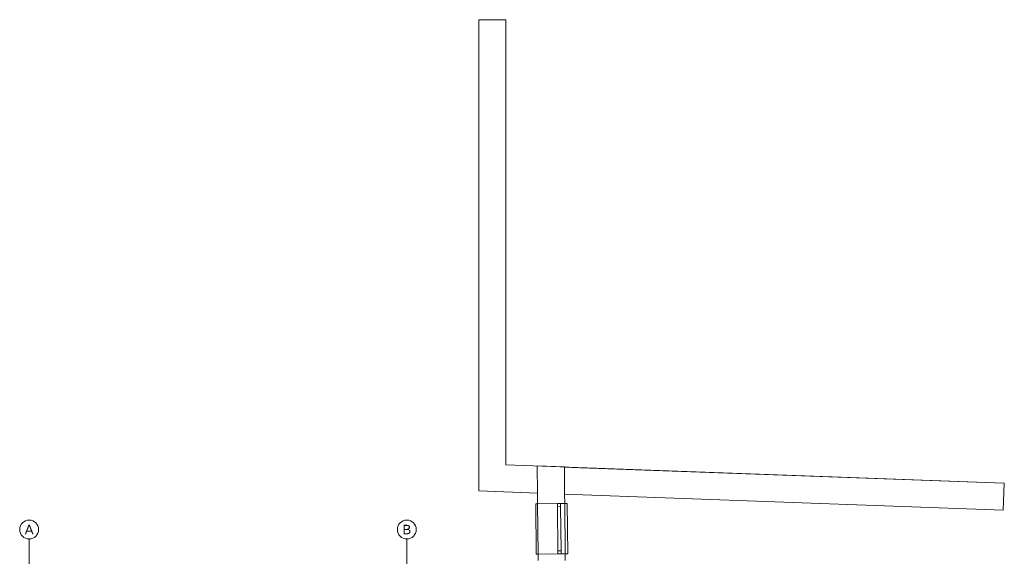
# Model space of a CAD drawing. Header units: millimetres. Extents: x -47038 to 86296, y -75637 to 48966.
# Tile 43 of 174: x -38190 to -22548, y -43803 to -35280. Entities that reach past the tile are written whole.
import ezdxf
from ezdxf.enums import TextEntityAlignment as Align

# ---------------------------------------------------------------- set-up
doc = ezdxf.new("R2010")
doc.units = ezdxf.units.MM
doc.linetypes.add('Wipeout_Contour', pattern=[1000, 0, -1000])
doc.layers.add('410-K Osie główne_Nr_pióra__1', color=7, linetype='Continuous', lineweight=20)
doc.layers.add('XREF', color=8, linetype='Continuous', lineweight=9)
for name, color, linetype, lineweight, true_color in [('410-K Osie główne_Nr_pióra__95', 7, 'Continuous', 20, 0x7c7c7c), ('420-K Ściany_Nr_pióra__95', 7, 'Continuous', 20, 0x7c7c7c), ('Nowe_420-K Ściany_Nr_pióra__95', 7, 'Continuous', 20, 0x7c7c7c), ('Nowe_Okna Archicada_Nr_pióra__95', 7, 'Continuous', 25, 0x7c7c7c), ('Rozbiórka_420-K Ściany_Nr_pióra__95', 7, 'Continuous', 20, 0x7c7c7c), ('Rozbiórka_Okna Archicada_Nr_pióra__95', 7, 'Continuous', 25, 0x7c7c7c)]:
    doc.layers.add(name, color=color, linetype=linetype, lineweight=lineweight, true_color=true_color)
doc.layers.add('420-K Ściany', color=7, linetype='Continuous')
doc.styles.add('STYL_AUTOMATYCZNY_1', font='arial.ttf')

# ---------------------------------------------------------------- blocks, each defined once
blk = doc.blocks.new('A$C67F68D5B')
at = {"layer": '410-K Osie główne_Nr_pióra__95', "color": 8, "linetype": 'Continuous', "lineweight": 5}
for p, q in [((333.5, -548.6), (333.5, -448.6)), ((933.5, -548.6), (933.5, -448.6))]:
    blk.add_line(p, q, dxfattribs=at)
for centre in [(333.5, -433.6), (933.5, -433.6)]:
    blk.add_circle(centre, 15, dxfattribs=at)
at = {"layer": '420-K Ściany_Nr_pióra__95', "color": 8, "linetype": 'Continuous', "lineweight": 5}
for p, q in [((1140.8, -332.5), (1141.2, -375.6)), ((1183.8, -334.1), (1140.8, -332.5)), ((1184.2, -377.2), (1183.8, -334.1))]:
    blk.add_line(p, q, dxfattribs=at)
at = {"layer": '420-K Ściany_Nr_pióra__95', "color": 8, "linetype": 'Continuous', "lineweight": 5, "flags": 128}
for points in [[(1047.9, 376.2), (1090.9, 376.2)], [(1047.9, 376.2), (1047.9, -329.1)], [(1090.9, -330.7), (1090.9, 376.2)]]:
    blk.add_lwpolyline(points, dxfattribs=at)
at = {"layer": '410-K Osie główne_Nr_pióra__1', "color": 8, "lineweight": 5, "style": 'STYL_AUTOMATYCZNY_1'}
for s, p in [('A', (333.5, -426.1)), ('B', (933.5, -426.1))]:
    blk.add_text(s, height=15, dxfattribs=at).set_placement(p, align=Align.TOP_CENTER)
at = {"color": 8, "linetype": 'Wipeout_Contour', "lineweight": 5, "ltscale": 12955.278431}
blk.add_wipeout([(1141.3, -392.6), (1142.1, -472.6), (1185.1, -472.2), (1184.3, -392.2)], dxfattribs=at).dxf.layer = '420-K Ściany'
at = {"layer": '420-K Ściany_Nr_pióra__95', "color": 8, "linetype": 'Continuous', "lineweight": 5, "flags": 128}
for points in [[(1141.2, -375.6), (1141.3, -392.6)], [(1184.3, -392.2), (1184.2, -377.2)], [(1142.1, -472.6), (1142.2, -482.6)], [(1185.2, -482.6), (1185.1, -472.2)]]:
    blk.add_lwpolyline(points, dxfattribs=at)
at = {"layer": 'Nowe_420-K Ściany_Nr_pióra__95', "color": 8, "linetype": 'Continuous', "lineweight": 5, "flags": 128}
for points in [[(1184.3, -392.2), (1141.3, -392.6)], [(1142.1, -472.6), (1185.1, -472.2)]]:
    blk.add_lwpolyline(points, dxfattribs=at)
at = {"layer": 'Nowe_Okna Archicada_Nr_pióra__95', "color": 8, "linetype": 'Continuous', "lineweight": 5}
for p, q in [((1141.3, -392.6), (1138.3, -392.6)), ((1138.3, -392.6), (1139.1, -472.6)), ((1141.3, -392.6), (1172.8, -392.3)), ((1141.3, -392.6), (1142.1, -472.6)), ((1172.8, -392.3), (1172.9, -397.3)), ((1172.9, -397.3), (1173.5, -467.3)), ((1177.8, -392.2), (1184.3, -392.2)), ((1178.5, -467.2), (1173.5, -467.3)), ((1173.5, -467.3), (1173.6, -472.3)), ((1178.6, -472.2), (1178.5, -467.2)), ((1139.1, -472.6), (1142.1, -472.6)), ((1142.1, -472.6), (1173.6, -472.3)), ((1173.6, -472.3), (1178.6, -472.2)), ((1173.6, -472.3), (1178.6, -472.2)), ((1178.6, -472.2), (1185.1, -472.2)), ((1189.1, -472.1), (1185.1, -472.2))]:
    blk.add_line(p, q, dxfattribs=at)
at = {"layer": 'Rozbiórka_420-K Ściany_Nr_pióra__95', "color": 8, "linetype": 'Continuous', "lineweight": 5, "flags": 128}
for points in [[(1184.3, -392.2), (1141.3, -392.6)], [(1142.1, -472.6), (1185.1, -472.2)]]:
    blk.add_lwpolyline(points, dxfattribs=at)
at = {"layer": 'Rozbiórka_Okna Archicada_Nr_pióra__95', "color": 8, "linetype": 'Continuous', "lineweight": 5}
for p, q in [((1141.3, -392.6), (1138.3, -392.6)), ((1138.3, -392.6), (1139.1, -472.6)), ((1141.3, -392.6), (1172.8, -392.3)), ((1141.3, -392.6), (1142.1, -472.6)), ((1172.8, -392.3), (1172.9, -397.3)), ((1172.9, -397.3), (1173.5, -467.3)), ((1178.5, -467.2), (1173.5, -467.3)), ((1173.5, -467.3), (1173.6, -472.3)), ((1178.6, -472.2), (1178.5, -467.2)), ((1139.1, -472.6), (1142.1, -472.6)), ((1142.1, -472.6), (1173.6, -472.3)), ((1173.6, -472.3), (1178.6, -472.2)), ((1173.6, -472.3), (1178.6, -472.2)), ((1178.6, -472.2), (1185.1, -472.2)), ((1189.1, -472.1), (1185.1, -472.2))]:
    blk.add_line(p, q, dxfattribs=at)
at = {"color": 8, "linetype": 'Wipeout_Contour', "lineweight": 5, "ltscale": 9897.355663}
blk.add_wipeout([(1047.9, -329.1), (1047.9, -372.1), (1090.9, -330.7)], dxfattribs=at).dxf.layer = '420-K Ściany'
at = {"color": 8, "linetype": 'Wipeout_Contour', "lineweight": 5, "ltscale": 9863.029647}
blk.add_wipeout([(1090.9, -330.7), (1047.9, -372.1), (1090.9, -373.7)], dxfattribs=at).dxf.layer = '420-K Ściany'
at = {"color": 8, "linetype": 'Wipeout_Contour', "lineweight": 5, "ltscale": 13730.083175}
blk.add_wipeout([(1184.2, -377.2), (1881.1, -402.8), (1882.7, -359.8), (1183.8, -334.1)], dxfattribs=at).dxf.layer = '420-K Ściany'
at = {"layer": '420-K Ściany_Nr_pióra__95', "color": 8, "linetype": 'Continuous', "lineweight": 5}
blk.add_line((1184.2, -377.2), (1183.8, -334.1), dxfattribs=at)
at = {"layer": '420-K Ściany_Nr_pióra__95', "color": 8, "linetype": 'Continuous', "lineweight": 5, "flags": 128}
for points in [[(1881.1, -402.8), (1882.7, -359.8)], [(1184.2, -377.2), (1881.1, -402.8)]]:
    blk.add_lwpolyline(points, dxfattribs=at)
at = {"layer": 'Nowe_Okna Archicada_Nr_pióra__95', "color": 8, "linetype": 'Continuous', "lineweight": 5}
for p, q in [((1172.8, -392.3), (1177.8, -392.2)), ((1172.8, -392.3), (1177.8, -392.2)), ((1172.9, -397.3), (1177.9, -397.2)), ((1177.9, -397.2), (1177.8, -392.2)), ((1178.5, -467.2), (1177.9, -397.2)), ((1184.3, -392.2), (1188.3, -392.1)), ((1184.3, -392.2), (1185.1, -472.2)), ((1188.3, -392.1), (1189.1, -472.1))]:
    blk.add_line(p, q, dxfattribs=at)
at = {"layer": 'Rozbiórka_Okna Archicada_Nr_pióra__95', "color": 8, "linetype": 'Continuous', "lineweight": 5}
for p, q in [((1172.8, -392.3), (1177.8, -392.2)), ((1172.8, -392.3), (1177.8, -392.2)), ((1172.9, -397.3), (1177.9, -397.2)), ((1177.9, -397.2), (1177.8, -392.2)), ((1177.8, -392.2), (1184.3, -392.2)), ((1178.5, -467.2), (1177.9, -397.2)), ((1184.3, -392.2), (1188.3, -392.1)), ((1184.3, -392.2), (1185.1, -472.2)), ((1188.3, -392.1), (1189.1, -472.1))]:
    blk.add_line(p, q, dxfattribs=at)
at = {"color": 8, "linetype": 'Wipeout_Contour', "lineweight": 5, "ltscale": 13212.315169}
blk.add_wipeout([(1140.8, -332.5), (1090.9, -330.7), (1090.9, -373.7), (1141.2, -375.6)], dxfattribs=at).dxf.layer = '420-K Ściany'
at = {"layer": '420-K Ściany_Nr_pióra__95', "color": 8, "linetype": 'Continuous', "lineweight": 5}
blk.add_line((1140.8, -332.5), (1141.2, -375.6), dxfattribs=at)
at = {"layer": '420-K Ściany_Nr_pióra__95', "color": 8, "linetype": 'Continuous', "lineweight": 5, "flags": 128}
blk.add_lwpolyline([(1047.9, -372.1), (1141.2, -375.6)], dxfattribs=at)
at = {"color": 8, "linetype": 'Wipeout_Contour', "lineweight": 5, "ltscale": 14636.857921}
blk.add_wipeout([(1090.9, -330.7), (1090.9, 376.2), (1047.9, 376.2), (1047.9, -329.1)], dxfattribs=at).dxf.layer = '420-K Ściany'
at = {"layer": '420-K Ściany_Nr_pióra__95', "color": 8, "linetype": 'Continuous', "lineweight": 5, "flags": 128}
for points in [[(1047.9, 376.2), (1090.9, 376.2)], [(1047.9, 376.2), (1047.9, -329.1)], [(1090.9, -330.7), (1090.9, 376.2)], [(1047.9, -372.1), (1047.9, -329.1)], [(1882.7, -359.8), (1090.9, -330.7)]]:
    blk.add_lwpolyline(points, dxfattribs=at)

msp = doc.modelspace()

# ---------------------------------------------------------------- block references
at = {"layer": 'XREF', "xscale": 10, "yscale": 10, "zscale": 10}
msp.add_blockref('A$C67F68D5B', (-41375, -39042), dxfattribs=at)

doc.saveas('drawing.dxf')
